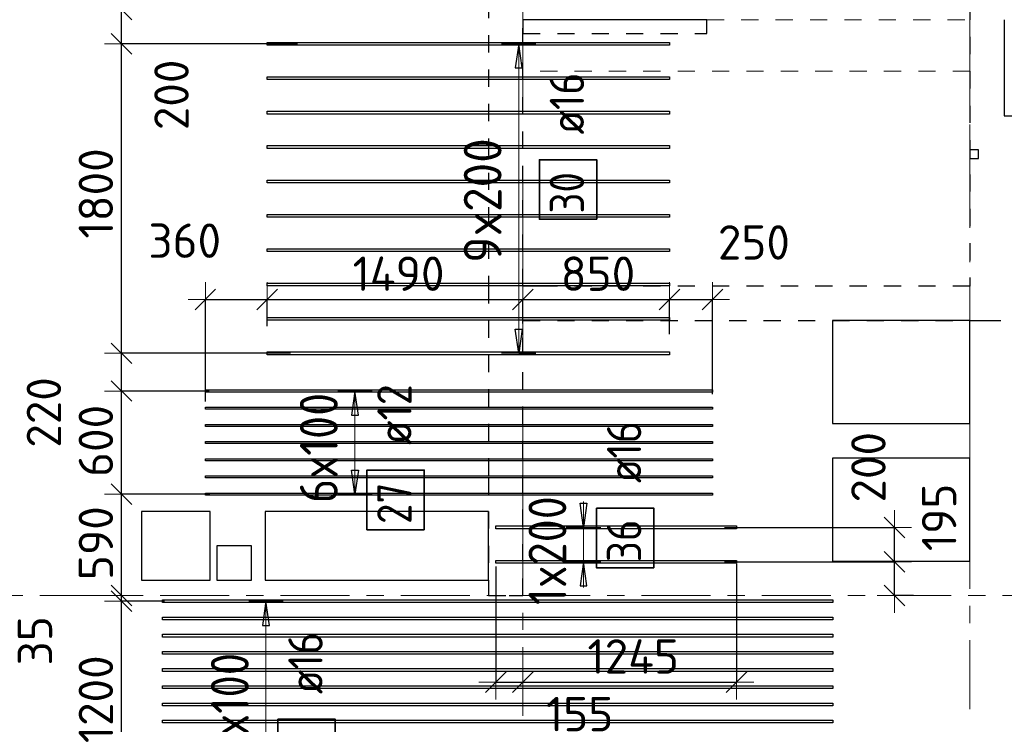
# Model space of a CAD drawing. Header units: metres. Extents: x -38 to 97, y -15 to 21.
# Tile 22 of 89: x 16.15 to 21.88, y 8.25 to 12.35. Entities that reach past the tile are written whole.
import ezdxf

# ---------------------------------------------------------------- set-up
doc = ezdxf.new("R2010")
doc.units = ezdxf.units.M
doc.header["$PDMODE"] = 65
for name, pattern in [('______11', [0.5, 0.4, -0.05, 0, -0.05]), ('______2', [0.0405, 0.03, -0.0105]), ('______3', [0.5, 0.4, -0.1]), ('______5', [1.1, 0.8, -0.1, 0.1, -0.1])]:
    doc.linetypes.add(name, pattern=pattern)
for name, color, linetype, lineweight in [('XR$2$Осевая линия (1)', 7, '______5', 13), ('XR$4$Балка (1)', 7, '______3', 13), ('XR$4$Перекрытие (1)', 7, 'Continuous', 35), ('XR$4$Размерная линия (1)', 7, 'Continuous', 13)]:
    doc.layers.add(name, color=color, linetype=linetype, lineweight=lineweight)
doc.layers.add('XR$4$Арм.стержн.Доп. Арм верхн.зоны Х', color=7, linetype='Continuous', lineweight=35, true_color=0x8c8cff)
doc.layers.add('XR$5$Стена_ бетон несущ.', color=7, linetype='Continuous', lineweight=70, true_color=0xb4b496)
doc.styles.add('ISOCPEUR', font='txt')
doc.dimstyles.new('DIMSTYLE_3', dxfattribs={"dimtxt": 0.2, "dimasz": 0.2, "dimexe": 0, "dimexo": 0, "dimgap": 0.1, "dimtad": 2, "dimdec": 0, "dimlfac": 1000, "dimrnd": 5, "dimzin": 12, "dimdsep": 46, "dimtxsty": 'ISOCPEUR', "dimblk1": 'ALL_ML_STRICH', "dimblk2": 'ALL_ML_STRICH', "dimsah": 1, "dimcen": 0, "dimclrd": 7, "dimclre": 256, "dimclrt": 7, "dimadec": 0, "dimazin": 0, "dimtfac": 1, "dimtdec": 0, "dimtix": 1, "dimtmove": 2, "dimatfit": 3, "dimfxl": 0, "dimtzin": 0, "dimlwd": 0, "dimlwe": -3, "dimarcsym": 0})
doc.dimstyles.new('DIMSTYLE_33', dxfattribs={"dimtxt": 0.2, "dimasz": 0.2, "dimexe": 0, "dimexo": 0, "dimgap": 0.1, "dimtad": 2, "dimdec": 0, "dimlfac": 1000, "dimrnd": 5, "dimzin": 12, "dimdsep": 46, "dimtxsty": 'ISOCPEUR', "dimblk1": 'ALL_ML_STRICH', "dimblk2": 'ALL_ML_STRICH', "dimsah": 1, "dimcen": 0, "dimclrd": 7, "dimclre": 256, "dimclrt": 7, "dimadec": 0, "dimazin": 0, "dimtfac": 1, "dimtdec": 0, "dimtix": 1, "dimtmove": 2, "dimatfit": 3, "dimfxl": 0, "dimtvp": 1.2, "dimtzin": 0, "dimlwd": 0, "dimlwe": -3, "dimarcsym": 0})
doc.dimstyles.new('DIMSTYLE_34', dxfattribs={"dimtxt": 0.2, "dimasz": 0.2, "dimexe": 0, "dimexo": 0, "dimgap": 0.1, "dimtad": 0, "dimdec": 0, "dimlfac": 1000, "dimrnd": 5, "dimzin": 12, "dimdsep": 46, "dimtxsty": 'ISOCPEUR', "dimblk1": 'ALL_ML_STRICH', "dimblk2": 'ALL_ML_STRICH', "dimsah": 1, "dimcen": 0, "dimclrd": 7, "dimclre": 256, "dimclrt": 7, "dimadec": 0, "dimazin": 0, "dimtfac": 1, "dimtdec": 0, "dimtix": 1, "dimtmove": 2, "dimatfit": 3, "dimfxl": 0, "dimtvp": 1.2, "dimtzin": 0, "dimlwd": 0, "dimlwe": -3, "dimarcsym": 0})

# ---------------------------------------------------------------- blocks, each defined once
blk = doc.blocks.new('ALL_ML_STRICH')
at = {"color": 0, "linetype": 'ByBlock', "lineweight": -2}
for p, q in [((-0.3, -0.3), (0.3, 0.3)), ((0, -0.5), (0, 0.5)), ((-1, 0), (0.5, 0))]:
    blk.add_line(p, q, dxfattribs=at)
blk = doc.blocks.new('*D313')
at = {"layer": 'DEFPOINTS', "color": 7, "linetype": 'Continuous', "lineweight": 13, "transparency": 33554687}
for p in [(20.2315, 9.1971), (21.2409, 9), (21.3318, 9)]:
    blk.add_point(p, dxfattribs=at)
at = {"layer": 'XR$4$Размерная линия (1)', "color": 9, "linetype": 'Continuous', "lineweight": -2, "true_color": 0xc7c7c7, "transparency": 33554687}
for p, q in [((20.2515, 9.1971), (21.2409, 9.1971)), ((21.3518, 9), (21.2409, 9))]:
    blk.add_line(p, q, dxfattribs=at)
at = {"layer": 'XR$4$Размерная линия (1)', "color": 7, "linetype": 'Continuous', "lineweight": -2, "transparency": 33554687}
blk.add_line((21.2409, 9), (21.2409, 9.1971), dxfattribs=at)
at = {"layer": 'XR$4$Размерная линия (1)', "color": 7, "linetype": 'Continuous', "lineweight": 13, "transparency": 33554687, "xscale": 0.2, "yscale": 0.2, "zscale": 0.2}
for p, rotation in [((21.2409, 9.1971), 90), ((21.2409, 9), 270)]:
    blk.add_blockref('ALL_ML_STRICH', p, dxfattribs=dict(at, rotation=rotation))
at = {"layer": 'XR$4$Размерная линия (1)', "color": 7, "linetype": 'Continuous', "lineweight": 13, "transparency": 33554687, "insert": (21.5008, 9.4551), "char_height": 0.2, "width": 0.6, "attachment_point": 5, "rotation": 90, "style": 'ISOCPEUR'}
blk.add_mtext('\\A1;{195}', dxfattribs=at)
blk = doc.blocks.new('*D314')
at = {"layer": 'DEFPOINTS', "color": 7, "linetype": 'Continuous', "lineweight": 13, "transparency": 33554687}
for p in [(20.2315, 9.3971), (20.2315, 9.1971), (21.2409, 9.1971)]:
    blk.add_point(p, dxfattribs=at)
at = {"layer": 'XR$4$Размерная линия (1)', "color": 9, "linetype": 'Continuous', "lineweight": -2, "true_color": 0xc7c7c7, "transparency": 33554687}
for p, q in [((20.2515, 9.3971), (21.2409, 9.3971)), ((20.2515, 9.1971), (21.2409, 9.1971))]:
    blk.add_line(p, q, dxfattribs=at)
at = {"layer": 'XR$4$Размерная линия (1)', "color": 7, "linetype": 'Continuous', "lineweight": -2, "transparency": 33554687}
blk.add_line((21.2409, 9.1971), (21.2409, 9.3971), dxfattribs=at)
at = {"layer": 'XR$4$Размерная линия (1)', "color": 7, "linetype": 'Continuous', "lineweight": 13, "transparency": 33554687, "xscale": 0.2, "yscale": 0.2, "zscale": 0.2}
for p, rotation in [((21.2409, 9.3971), 90), ((21.2409, 9.1971), 270)]:
    blk.add_blockref('ALL_ML_STRICH', p, dxfattribs=dict(at, rotation=rotation))
at = {"layer": 'XR$4$Размерная линия (1)', "color": 7, "linetype": 'Continuous', "lineweight": 13, "transparency": 33554687, "insert": (21.0897, 9.7466), "char_height": 0.2, "width": 0.6, "attachment_point": 5, "rotation": 90, "style": 'ISOCPEUR'}
blk.add_mtext('\\A1;{200}', dxfattribs=at)
blk = doc.blocks.new('*D317')
at = {"layer": 'DEFPOINTS', "color": 7, "linetype": 'Continuous', "lineweight": 13, "transparency": 33554687}
for p in [(17.2323, 10.7227), (17.5924, 10.5479), (17.2323, 10.1095)]:
    blk.add_point(p, dxfattribs=at)
at = {"layer": 'XR$4$Размерная линия (1)', "color": 9, "linetype": 'Continuous', "lineweight": -2, "true_color": 0xc7c7c7, "transparency": 33554687}
for p, q in [((17.2323, 10.1295), (17.2323, 10.7227)), ((17.5924, 10.5679), (17.5924, 10.7227))]:
    blk.add_line(p, q, dxfattribs=at)
at = {"layer": 'XR$4$Размерная линия (1)', "color": 7, "linetype": 'Continuous', "lineweight": -2, "transparency": 33554687}
blk.add_line((17.2323, 10.7227), (17.5924, 10.7227), dxfattribs=at)
at = {"layer": 'XR$4$Размерная линия (1)', "color": 7, "linetype": 'Continuous', "lineweight": 13, "transparency": 33554687, "xscale": 0.2, "yscale": 0.2, "zscale": 0.2, "rotation": 180}
blk.add_blockref('ALL_ML_STRICH', (17.2323, 10.7227), dxfattribs=at)
at = {"layer": 'XR$4$Размерная линия (1)', "color": 7, "linetype": 'Continuous', "lineweight": 13, "transparency": 33554687, "xscale": 0.2, "yscale": 0.2, "zscale": 0.2}
blk.add_blockref('ALL_ML_STRICH', (17.5924, 10.7227), dxfattribs=at)
at = {"layer": 'XR$4$Размерная линия (1)', "color": 7, "linetype": 'Continuous', "lineweight": 13, "transparency": 33554687, "insert": (17.1126, 11.0648), "char_height": 0.2, "width": 0.6, "attachment_point": 5, "style": 'ISOCPEUR'}
blk.add_mtext('\\A1;{360}', dxfattribs=at)
blk = doc.blocks.new('*D318')
at = {"layer": 'DEFPOINTS', "color": 7, "linetype": 'Continuous', "lineweight": 13, "transparency": 33554687}
for p in [(17.5924, 10.7227), (17.5924, 10.5479), (19.08, 10.5635)]:
    blk.add_point(p, dxfattribs=at)
at = {"layer": 'XR$4$Размерная линия (1)', "color": 9, "linetype": 'Continuous', "lineweight": -2, "true_color": 0xc7c7c7, "transparency": 33554687}
for p, q in [((17.5924, 10.5679), (17.5924, 10.7227)), ((19.08, 10.5835), (19.08, 10.7227))]:
    blk.add_line(p, q, dxfattribs=at)
at = {"layer": 'XR$4$Размерная линия (1)', "color": 7, "linetype": 'Continuous', "lineweight": -2, "transparency": 33554687}
blk.add_line((17.5924, 10.7227), (19.08, 10.7227), dxfattribs=at)
at = {"layer": 'XR$4$Размерная линия (1)', "color": 7, "linetype": 'Continuous', "lineweight": 13, "transparency": 33554687, "xscale": 0.2, "yscale": 0.2, "zscale": 0.2, "rotation": 180}
blk.add_blockref('ALL_ML_STRICH', (17.5924, 10.7227), dxfattribs=at)
at = {"layer": 'XR$4$Размерная линия (1)', "color": 7, "linetype": 'Continuous', "lineweight": 13, "transparency": 33554687, "xscale": 0.2, "yscale": 0.2, "zscale": 0.2}
blk.add_blockref('ALL_ML_STRICH', (19.08, 10.7227), dxfattribs=at)
at = {"layer": 'XR$4$Размерная линия (1)', "color": 7, "linetype": 'Continuous', "lineweight": 13, "transparency": 33554687, "insert": (18.3562, 10.8727), "char_height": 0.2, "width": 0.8, "attachment_point": 5, "style": 'ISOCPEUR'}
blk.add_mtext('\\A1;{1490}', dxfattribs=at)
blk = doc.blocks.new('*D319')
at = {"layer": 'DEFPOINTS', "color": 7, "linetype": 'Continuous', "lineweight": 13, "transparency": 33554687}
for p in [(19.08, 10.7227), (19.08, 10.5635), (19.9324, 10.5012)]:
    blk.add_point(p, dxfattribs=at)
at = {"layer": 'XR$4$Размерная линия (1)', "color": 9, "linetype": 'Continuous', "lineweight": -2, "true_color": 0xc7c7c7, "transparency": 33554687}
for p, q in [((19.08, 10.5835), (19.08, 10.7227)), ((19.9324, 10.5212), (19.9324, 10.7227))]:
    blk.add_line(p, q, dxfattribs=at)
at = {"layer": 'XR$4$Размерная линия (1)', "color": 7, "linetype": 'Continuous', "lineweight": -2, "transparency": 33554687}
blk.add_line((19.08, 10.7227), (19.9324, 10.7227), dxfattribs=at)
at = {"layer": 'XR$4$Размерная линия (1)', "color": 7, "linetype": 'Continuous', "lineweight": 13, "transparency": 33554687, "xscale": 0.2, "yscale": 0.2, "zscale": 0.2, "rotation": 180}
blk.add_blockref('ALL_ML_STRICH', (19.08, 10.7227), dxfattribs=at)
at = {"layer": 'XR$4$Размерная линия (1)', "color": 7, "linetype": 'Continuous', "lineweight": 13, "transparency": 33554687, "xscale": 0.2, "yscale": 0.2, "zscale": 0.2}
blk.add_blockref('ALL_ML_STRICH', (19.9324, 10.7227), dxfattribs=at)
at = {"layer": 'XR$4$Размерная линия (1)', "color": 7, "linetype": 'Continuous', "lineweight": 13, "transparency": 33554687, "insert": (19.5162, 10.8727), "char_height": 0.2, "width": 0.6, "attachment_point": 5, "style": 'ISOCPEUR'}
blk.add_mtext('\\A1;{850}', dxfattribs=at)
blk = doc.blocks.new('*D320')
at = {"layer": 'DEFPOINTS', "color": 7, "linetype": 'Continuous', "lineweight": 13, "transparency": 33554687}
for p in [(19.9324, 10.7227), (19.9324, 10.5012), (20.1823, 10.1522)]:
    blk.add_point(p, dxfattribs=at)
at = {"layer": 'XR$4$Размерная линия (1)', "color": 9, "linetype": 'Continuous', "lineweight": -2, "true_color": 0xc7c7c7, "transparency": 33554687}
for p, q in [((19.9324, 10.5212), (19.9324, 10.7227)), ((20.1823, 10.1722), (20.1823, 10.7227))]:
    blk.add_line(p, q, dxfattribs=at)
at = {"layer": 'XR$4$Размерная линия (1)', "color": 7, "linetype": 'Continuous', "lineweight": -2, "transparency": 33554687}
blk.add_line((19.9324, 10.7227), (20.1823, 10.7227), dxfattribs=at)
at = {"layer": 'XR$4$Размерная линия (1)', "color": 7, "linetype": 'Continuous', "lineweight": 13, "transparency": 33554687, "xscale": 0.2, "yscale": 0.2, "zscale": 0.2, "rotation": 180}
blk.add_blockref('ALL_ML_STRICH', (19.9324, 10.7227), dxfattribs=at)
at = {"layer": 'XR$4$Размерная линия (1)', "color": 7, "linetype": 'Continuous', "lineweight": 13, "transparency": 33554687, "xscale": 0.2, "yscale": 0.2, "zscale": 0.2}
blk.add_blockref('ALL_ML_STRICH', (20.1823, 10.7227), dxfattribs=at)
at = {"layer": 'XR$4$Размерная линия (1)', "color": 7, "linetype": 'Continuous', "lineweight": 13, "transparency": 33554687, "insert": (20.4234, 11.0546), "char_height": 0.2, "width": 0.6, "attachment_point": 5, "style": 'ISOCPEUR'}
blk.add_mtext('\\A1;{250}', dxfattribs=at)
blk = doc.blocks.new('*D321')
at = {"layer": 'DEFPOINTS', "color": 7, "linetype": 'Continuous', "lineweight": 13, "transparency": 33554687}
for p in [(18.9227, 9.1891), (18.9227, 8.496), (19.08, 8.522)]:
    blk.add_point(p, dxfattribs=at)
at = {"layer": 'XR$4$Размерная линия (1)', "color": 9, "linetype": 'Continuous', "lineweight": -2, "true_color": 0xc7c7c7, "transparency": 33554687}
for p, q in [((18.9227, 9.1691), (18.9227, 8.496)), ((19.08, 8.502), (19.08, 8.496))]:
    blk.add_line(p, q, dxfattribs=at)
at = {"layer": 'XR$4$Размерная линия (1)', "color": 7, "linetype": 'Continuous', "lineweight": -2, "transparency": 33554687}
blk.add_line((18.9227, 8.496), (19.08, 8.496), dxfattribs=at)
at = {"layer": 'XR$4$Размерная линия (1)', "color": 7, "linetype": 'Continuous', "lineweight": 13, "transparency": 33554687, "xscale": 0.2, "yscale": 0.2, "zscale": 0.2, "rotation": 180}
blk.add_blockref('ALL_ML_STRICH', (18.9227, 8.496), dxfattribs=at)
at = {"layer": 'XR$4$Размерная линия (1)', "color": 7, "linetype": 'Continuous', "lineweight": 13, "transparency": 33554687, "xscale": 0.2, "yscale": 0.2, "zscale": 0.2}
blk.add_blockref('ALL_ML_STRICH', (19.08, 8.496), dxfattribs=at)
at = {"layer": 'XR$4$Размерная линия (1)', "color": 7, "linetype": 'Continuous', "lineweight": 13, "transparency": 33554687, "insert": (19.4101, 8.3106), "char_height": 0.2, "width": 0.6, "attachment_point": 5, "style": 'ISOCPEUR'}
blk.add_mtext('\\A1;{155}', dxfattribs=at)
blk = doc.blocks.new('*D322')
at = {"layer": 'DEFPOINTS', "color": 7, "linetype": 'Continuous', "lineweight": 13, "transparency": 33554687}
for p in [(20.3227, 9.2051), (19.08, 8.522), (19.08, 8.496)]:
    blk.add_point(p, dxfattribs=at)
at = {"layer": 'XR$4$Размерная линия (1)', "color": 9, "linetype": 'Continuous', "lineweight": -2, "true_color": 0xc7c7c7, "transparency": 33554687}
for p, q in [((20.3227, 9.1851), (20.3227, 8.496)), ((19.08, 8.502), (19.08, 8.496))]:
    blk.add_line(p, q, dxfattribs=at)
at = {"layer": 'XR$4$Размерная линия (1)', "color": 7, "linetype": 'Continuous', "lineweight": -2, "transparency": 33554687}
blk.add_line((19.08, 8.496), (20.3227, 8.496), dxfattribs=at)
at = {"layer": 'XR$4$Размерная линия (1)', "color": 7, "linetype": 'Continuous', "lineweight": 13, "transparency": 33554687, "xscale": 0.2, "yscale": 0.2, "zscale": 0.2, "rotation": 180}
blk.add_blockref('ALL_ML_STRICH', (19.08, 8.496), dxfattribs=at)
at = {"layer": 'XR$4$Размерная линия (1)', "color": 7, "linetype": 'Continuous', "lineweight": 13, "transparency": 33554687, "xscale": 0.2, "yscale": 0.2, "zscale": 0.2}
blk.add_blockref('ALL_ML_STRICH', (20.3227, 8.496), dxfattribs=at)
at = {"layer": 'XR$4$Размерная линия (1)', "color": 7, "linetype": 'Continuous', "lineweight": 13, "transparency": 33554687, "insert": (19.7213, 8.646), "char_height": 0.2, "width": 0.8, "attachment_point": 5, "style": 'ISOCPEUR'}
blk.add_mtext('\\A1;{1245}', dxfattribs=at)
blk = doc.blocks.new('*D622')
at = {"layer": 'DEFPOINTS', "color": 7, "linetype": 'Continuous', "lineweight": 13, "transparency": 33554687}
for p in [(17.0152, 8.9671), (16.7454, 7.7671), (17.0378, 7.7671)]:
    blk.add_point(p, dxfattribs=at)
at = {"layer": 'XR$4$Размерная линия (1)', "color": 9, "linetype": 'Continuous', "lineweight": -2, "true_color": 0xc7c7c7, "transparency": 33554687}
for p, q in [((16.9952, 8.9671), (16.7454, 8.9671)), ((17.0178, 7.7671), (16.7454, 7.7671))]:
    blk.add_line(p, q, dxfattribs=at)
at = {"layer": 'XR$4$Размерная линия (1)', "color": 7, "linetype": 'Continuous', "lineweight": -2, "transparency": 33554687}
blk.add_line((16.7454, 7.7671), (16.7454, 8.9671), dxfattribs=at)
at = {"layer": 'XR$4$Размерная линия (1)', "color": 7, "linetype": 'Continuous', "lineweight": 13, "transparency": 33554687, "xscale": 0.2, "yscale": 0.2, "zscale": 0.2}
for p, rotation in [((16.7454, 8.9671), 90), ((16.7454, 7.7671), 270)]:
    blk.add_blockref('ALL_ML_STRICH', p, dxfattribs=dict(at, rotation=rotation))
at = {"layer": 'XR$4$Размерная линия (1)', "color": 7, "linetype": 'Continuous', "lineweight": 13, "transparency": 33554687, "insert": (16.5954, 8.3971), "char_height": 0.2, "width": 0.8, "attachment_point": 5, "rotation": 90, "style": 'ISOCPEUR'}
blk.add_mtext('\\A1;{1200}', dxfattribs=at)
blk = doc.blocks.new('*D623')
at = {"layer": 'DEFPOINTS', "color": 7, "linetype": 'Continuous', "lineweight": 13, "transparency": 33554687}
for p in [(16.7521, 9), (16.7454, 8.9671), (17.0152, 8.9671)]:
    blk.add_point(p, dxfattribs=at)
at = {"layer": 'XR$4$Размерная линия (1)', "color": 9, "linetype": 'Continuous', "lineweight": -2, "true_color": 0xc7c7c7, "transparency": 33554687}
for p, q in [((16.7454, 9), (16.7454, 9)), ((16.9952, 8.9671), (16.7454, 8.9671))]:
    blk.add_line(p, q, dxfattribs=at)
at = {"layer": 'XR$4$Размерная линия (1)', "color": 7, "linetype": 'Continuous', "lineweight": -2, "transparency": 33554687}
blk.add_line((16.7454, 8.9671), (16.7454, 9), dxfattribs=at)
at = {"layer": 'XR$4$Размерная линия (1)', "color": 7, "linetype": 'Continuous', "lineweight": 13, "transparency": 33554687, "xscale": 0.2, "yscale": 0.2, "zscale": 0.2}
for p, rotation in [((16.7454, 8.9671), 270), ((16.7454, 9), 90)]:
    blk.add_blockref('ALL_ML_STRICH', p, dxfattribs=dict(at, rotation=rotation))
at = {"layer": 'XR$4$Размерная линия (1)', "color": 7, "linetype": 'Continuous', "lineweight": 13, "transparency": 33554687, "insert": (16.2413, 8.7373), "char_height": 0.2, "width": 0.4, "attachment_point": 5, "rotation": 90, "style": 'ISOCPEUR'}
blk.add_mtext('\\A1;{35}', dxfattribs=at)
blk = doc.blocks.new('*D624')
at = {"layer": 'DEFPOINTS', "color": 7, "linetype": 'Continuous', "lineweight": 13, "transparency": 33554687}
for p in [(17.2786, 9.5902), (16.7454, 9), (16.7521, 9)]:
    blk.add_point(p, dxfattribs=at)
at = {"layer": 'XR$4$Размерная линия (1)', "color": 9, "linetype": 'Continuous', "lineweight": -2, "true_color": 0xc7c7c7, "transparency": 33554687}
for p, q in [((17.2586, 9.5902), (16.7454, 9.5902)), ((16.7454, 9), (16.7454, 9))]:
    blk.add_line(p, q, dxfattribs=at)
at = {"layer": 'XR$4$Размерная линия (1)', "color": 7, "linetype": 'Continuous', "lineweight": -2, "transparency": 33554687}
blk.add_line((16.7454, 9), (16.7454, 9.5902), dxfattribs=at)
at = {"layer": 'XR$4$Размерная линия (1)', "color": 7, "linetype": 'Continuous', "lineweight": 13, "transparency": 33554687, "xscale": 0.2, "yscale": 0.2, "zscale": 0.2}
for p, rotation in [((16.7454, 9.5902), 90), ((16.7454, 9), 270)]:
    blk.add_blockref('ALL_ML_STRICH', p, dxfattribs=dict(at, rotation=rotation))
at = {"layer": 'XR$4$Размерная линия (1)', "color": 7, "linetype": 'Continuous', "lineweight": 13, "transparency": 33554687, "insert": (16.5954, 9.3051), "char_height": 0.2, "width": 0.6, "attachment_point": 5, "rotation": 90, "style": 'ISOCPEUR'}
blk.add_mtext('\\A1;{590}', dxfattribs=at)
blk = doc.blocks.new('*D625')
at = {"layer": 'DEFPOINTS', "color": 7, "linetype": 'Continuous', "lineweight": 13, "transparency": 33554687}
for p in [(17.2749, 10.1902), (16.7454, 9.5902), (17.2786, 9.5902)]:
    blk.add_point(p, dxfattribs=at)
at = {"layer": 'XR$4$Размерная линия (1)', "color": 9, "linetype": 'Continuous', "lineweight": -2, "true_color": 0xc7c7c7, "transparency": 33554687}
for p, q in [((17.2549, 10.1902), (16.7454, 10.1902)), ((17.2586, 9.5902), (16.7454, 9.5902))]:
    blk.add_line(p, q, dxfattribs=at)
at = {"layer": 'XR$4$Размерная линия (1)', "color": 7, "linetype": 'Continuous', "lineweight": -2, "transparency": 33554687}
blk.add_line((16.7454, 9.5902), (16.7454, 10.1902), dxfattribs=at)
at = {"layer": 'XR$4$Размерная линия (1)', "color": 7, "linetype": 'Continuous', "lineweight": 13, "transparency": 33554687, "xscale": 0.2, "yscale": 0.2, "zscale": 0.2}
for p, rotation in [((16.7454, 10.1902), 90), ((16.7454, 9.5902), 270)]:
    blk.add_blockref('ALL_ML_STRICH', p, dxfattribs=dict(at, rotation=rotation))
at = {"layer": 'XR$4$Размерная линия (1)', "color": 7, "linetype": 'Continuous', "lineweight": 13, "transparency": 33554687, "insert": (16.5954, 9.9002), "char_height": 0.2, "width": 0.6, "attachment_point": 5, "rotation": 90, "style": 'ISOCPEUR'}
blk.add_mtext('\\A1;{600}', dxfattribs=at)
blk = doc.blocks.new('*D626')
at = {"layer": 'DEFPOINTS', "color": 7, "linetype": 'Continuous', "lineweight": 13, "transparency": 33554687}
for p in [(17.7477, 10.4095), (16.7454, 10.1902), (17.2749, 10.1902)]:
    blk.add_point(p, dxfattribs=at)
at = {"layer": 'XR$4$Размерная линия (1)', "color": 9, "linetype": 'Continuous', "lineweight": -2, "true_color": 0xc7c7c7, "transparency": 33554687}
for p, q in [((17.7277, 10.4095), (16.7454, 10.4095)), ((17.2549, 10.1902), (16.7454, 10.1902))]:
    blk.add_line(p, q, dxfattribs=at)
at = {"layer": 'XR$4$Размерная линия (1)', "color": 7, "linetype": 'Continuous', "lineweight": -2, "transparency": 33554687}
blk.add_line((16.7454, 10.1902), (16.7454, 10.4095), dxfattribs=at)
at = {"layer": 'XR$4$Размерная линия (1)', "color": 7, "linetype": 'Continuous', "lineweight": 13, "transparency": 33554687, "xscale": 0.2, "yscale": 0.2, "zscale": 0.2}
for p, rotation in [((16.7454, 10.4095), 90), ((16.7454, 10.1902), 270)]:
    blk.add_blockref('ALL_ML_STRICH', p, dxfattribs=dict(at, rotation=rotation))
at = {"layer": 'XR$4$Размерная линия (1)', "color": 7, "linetype": 'Continuous', "lineweight": 13, "transparency": 33554687, "insert": (16.293, 10.0655), "char_height": 0.2, "width": 0.6, "attachment_point": 5, "rotation": 90, "style": 'ISOCPEUR'}
blk.add_mtext('\\A1;{220}', dxfattribs=at)
blk = doc.blocks.new('*D627')
at = {"layer": 'DEFPOINTS', "color": 7, "linetype": 'Continuous', "lineweight": 13, "transparency": 33554687}
for p in [(17.7883, 12.2095), (16.7454, 10.4095), (17.7477, 10.4095)]:
    blk.add_point(p, dxfattribs=at)
at = {"layer": 'XR$4$Размерная линия (1)', "color": 9, "linetype": 'Continuous', "lineweight": -2, "true_color": 0xc7c7c7, "transparency": 33554687}
for p, q in [((17.7683, 12.2095), (16.7454, 12.2095)), ((17.7277, 10.4095), (16.7454, 10.4095))]:
    blk.add_line(p, q, dxfattribs=at)
at = {"layer": 'XR$4$Размерная линия (1)', "color": 7, "linetype": 'Continuous', "lineweight": -2, "transparency": 33554687}
blk.add_line((16.7454, 10.4095), (16.7454, 12.2095), dxfattribs=at)
at = {"layer": 'XR$4$Размерная линия (1)', "color": 7, "linetype": 'Continuous', "lineweight": 13, "transparency": 33554687, "xscale": 0.2, "yscale": 0.2, "zscale": 0.2}
for p, rotation in [((16.7454, 12.2095), 90), ((16.7454, 10.4095), 270)]:
    blk.add_blockref('ALL_ML_STRICH', p, dxfattribs=dict(at, rotation=rotation))
at = {"layer": 'XR$4$Размерная линия (1)', "color": 7, "linetype": 'Continuous', "lineweight": 13, "transparency": 33554687, "insert": (16.5954, 11.3395), "char_height": 0.2, "width": 0.8, "attachment_point": 5, "rotation": 90, "style": 'ISOCPEUR'}
blk.add_mtext('\\A1;{1800}', dxfattribs=at)
blk = doc.blocks.new('*D628')
at = {"layer": 'DEFPOINTS', "color": 7, "linetype": 'Continuous', "lineweight": 13, "transparency": 33554687}
for p in [(17.6875, 12.4095), (16.7454, 12.2095), (17.7883, 12.2095)]:
    blk.add_point(p, dxfattribs=at)
at = {"layer": 'XR$4$Размерная линия (1)', "color": 9, "linetype": 'Continuous', "lineweight": -2, "true_color": 0xc7c7c7, "transparency": 33554687}
for p, q in [((17.6675, 12.4095), (16.7454, 12.4095)), ((17.7683, 12.2095), (16.7454, 12.2095))]:
    blk.add_line(p, q, dxfattribs=at)
at = {"layer": 'XR$4$Размерная линия (1)', "color": 7, "linetype": 'Continuous', "lineweight": -2, "transparency": 33554687}
blk.add_line((16.7454, 12.2095), (16.7454, 12.4095), dxfattribs=at)
at = {"layer": 'XR$4$Размерная линия (1)', "color": 7, "linetype": 'Continuous', "lineweight": 13, "transparency": 33554687, "xscale": 0.2, "yscale": 0.2, "zscale": 0.2}
for p, rotation in [((16.7454, 12.4095), 90), ((16.7454, 12.2095), 270)]:
    blk.add_blockref('ALL_ML_STRICH', p, dxfattribs=dict(at, rotation=rotation))
at = {"layer": 'XR$4$Размерная линия (1)', "color": 7, "linetype": 'Continuous', "lineweight": 13, "transparency": 33554687, "insert": (17.0355, 11.9128), "char_height": 0.2, "width": 0.6, "attachment_point": 5, "rotation": 90, "style": 'ISOCPEUR'}
blk.add_mtext('\\A1;{200}', dxfattribs=at)
blk = doc.blocks.new('*D629')
at = {"layer": 'DEFPOINTS', "color": 7, "linetype": 'Continuous', "lineweight": 13, "transparency": 33554687}
for p in [(17.3179, 12.8), (16.7454, 12.4095), (17.6875, 12.4095)]:
    blk.add_point(p, dxfattribs=at)
at = {"layer": 'XR$4$Размерная линия (1)', "color": 9, "linetype": 'Continuous', "lineweight": -2, "true_color": 0xc7c7c7, "transparency": 33554687}
for p, q in [((17.2979, 12.8), (16.7454, 12.8)), ((17.6675, 12.4095), (16.7454, 12.4095))]:
    blk.add_line(p, q, dxfattribs=at)
at = {"layer": 'XR$4$Размерная линия (1)', "color": 7, "linetype": 'Continuous', "lineweight": -2, "transparency": 33554687}
blk.add_line((16.7454, 12.4095), (16.7454, 12.8), dxfattribs=at)
at = {"layer": 'XR$4$Размерная линия (1)', "color": 7, "linetype": 'Continuous', "lineweight": 13, "transparency": 33554687, "xscale": 0.2, "yscale": 0.2, "zscale": 0.2}
for p, rotation in [((16.7454, 12.8), 90), ((16.7454, 12.4095), 270)]:
    blk.add_blockref('ALL_ML_STRICH', p, dxfattribs=dict(at, rotation=rotation))
at = {"layer": 'XR$4$Размерная линия (1)', "color": 7, "linetype": 'Continuous', "lineweight": 13, "transparency": 33554687, "insert": (16.9985, 13.0957), "char_height": 0.2, "width": 0.6, "attachment_point": 5, "rotation": 90, "style": 'ISOCPEUR'}
blk.add_mtext('\\A1;{390}', dxfattribs=at)

msp = doc.modelspace()

# ---------------------------------------------------------------- linework, layer by layer
at = {"layer": 'XR$2$Осевая линия (1)', "color": 253, "linetype": '______11', "lineweight": 13, "true_color": 0xa0a0a0, "transparency": 33554687}
for p, q in [((19.08, 7.6), (19.08, 19.78)), ((21.68, 8.34), (21.68, 19.78)), ((-2.63, 9), (62.6, 9))]:
    msp.add_line(p, q, dxfattribs=at)
at = {"layer": 'XR$4$Арм.стержн.Доп. Арм верхн.зоны Х', "color": 253, "linetype": 'Continuous', "lineweight": -3, "true_color": 0xa0a0a0, "transparency": 33554687}
for p, q in [((19.0555, 12.2095), (18.9555, 12.2095)), ((19.0555, 12.2095), (19.1555, 12.2095)), ((19.0555, 10.4095), (18.9555, 10.4095)), ((19.0555, 10.4095), (19.1555, 10.4095)), ((18.1023, 10.1902), (18.0023, 10.1902)), ((18.1023, 10.1902), (18.2023, 10.1902)), ((18.1023, 9.5902), (18.0023, 9.5902)), ((18.1023, 9.5902), (18.2023, 9.5902)), ((19.4322, 9.3971), (19.3322, 9.3971)), ((19.4322, 9.3971), (19.5322, 9.3971)), ((19.4322, 9.1971), (19.3322, 9.1971)), ((19.4322, 9.1971), (19.5322, 9.1971)), ((17.5847, 8.9671), (17.4847, 8.9671)), ((17.5847, 8.9671), (17.6847, 8.9671))]:
    msp.add_line(p, q, dxfattribs=at)
at = {"layer": 'XR$4$Арм.стержн.Доп. Арм верхн.зоны Х', "color": 7, "linetype": 'Continuous', "lineweight": 25, "transparency": 33554687}
for p, q in [((19.0555, 12.2095), (19.0355, 12.0695)), ((19.0755, 12.0695), (19.0555, 12.2095)), ((19.0355, 12.0695), (19.0755, 12.0695)), ((19.0555, 10.4095), (19.0355, 10.5495)), ((19.0355, 10.5495), (19.0755, 10.5495)), ((19.0755, 10.5495), (19.0555, 10.4095)), ((18.1023, 10.1902), (18.0823, 10.0502)), ((18.1223, 10.0502), (18.1023, 10.1902)), ((18.0823, 10.0502), (18.1223, 10.0502)), ((18.1023, 9.5902), (18.0823, 9.7302)), ((18.0823, 9.7302), (18.1223, 9.7302)), ((18.1223, 9.7302), (18.1023, 9.5902)), ((19.4322, 9.3971), (19.4122, 9.5371)), ((19.4122, 9.5371), (19.4522, 9.5371)), ((19.4522, 9.5371), (19.4322, 9.3971)), ((19.4322, 9.1971), (19.4122, 9.0571)), ((19.4522, 9.0571), (19.4322, 9.1971)), ((19.4122, 9.0571), (19.4522, 9.0571)), ((17.5847, 8.9671), (17.5647, 8.8271)), ((17.6047, 8.8271), (17.5847, 8.9671)), ((17.5647, 8.8271), (17.6047, 8.8271))]:
    msp.add_line(p, q, dxfattribs=at)
at = {"layer": 'XR$4$Арм.стержн.Доп. Арм верхн.зоны Х', "color": 7, "linetype": 'Continuous', "lineweight": 13, "transparency": 33554687}
for p, q in [((19.0555, 12.2095), (19.0555, 12.2095)), ((19.0555, 10.4095), (19.0555, 12.2095)), ((19.0555, 10.4095), (19.0555, 10.4095)), ((18.1023, 10.1902), (18.1023, 10.1902)), ((18.1023, 9.5902), (18.1023, 10.1902)), ((18.1023, 9.5902), (18.1023, 9.5902)), ((19.4322, 9.3971), (19.4322, 9.5471)), ((19.4322, 9.1971), (19.4322, 9.3971)), ((19.4322, 9.1971), (19.4322, 9.0471)), ((17.5847, 8.9671), (17.5847, 8.9671)), ((17.5847, 7.7671), (17.5847, 8.9671))]:
    msp.add_line(p, q, dxfattribs=at)
at = {"layer": 'XR$4$Арм.стержн.Доп. Арм верхн.зоны Х', "color": 7, "linetype": 'Continuous', "lineweight": 25, "transparency": 33554687}
for points in [[(19.9324, 12.2015), (17.5924, 12.2015), (17.5924, 12.2175), (19.9324, 12.2175), (19.9324, 12.2015)], [(19.9324, 12.0015), (17.5924, 12.0015), (17.5924, 12.0175), (19.9324, 12.0175), (19.9324, 12.0015)], [(19.9324, 11.8015), (17.5924, 11.8015), (17.5924, 11.8175), (19.9324, 11.8175), (19.9324, 11.8015)], [(19.9324, 11.6015), (17.5924, 11.6015), (17.5924, 11.6175), (19.9324, 11.6175), (19.9324, 11.6015)], [(19.9324, 11.4015), (17.5924, 11.4015), (17.5924, 11.4175), (19.9324, 11.4175), (19.9324, 11.4015)], [(19.9324, 11.2015), (17.5924, 11.2015), (17.5924, 11.2175), (19.9324, 11.2175), (19.9324, 11.2015)], [(19.9324, 11.0015), (17.5924, 11.0015), (17.5924, 11.0175), (19.9324, 11.0175), (19.9324, 11.0015)], [(19.9324, 10.8015), (17.5924, 10.8015), (17.5924, 10.8175), (19.9324, 10.8175), (19.9324, 10.8015)], [(19.9324, 10.6015), (17.5924, 10.6015), (17.5924, 10.6175), (19.9324, 10.6175), (19.9324, 10.6015)], [(19.9324, 10.4015), (17.5924, 10.4015), (17.5924, 10.4175), (19.9324, 10.4175), (19.9324, 10.4015)], [(18.9227, 9.4051), (20.3227, 9.4051), (20.3227, 9.3891), (18.9227, 9.3891), (18.9227, 9.4051)], [(18.9227, 9.2051), (20.3227, 9.2051), (20.3227, 9.1891), (18.9227, 9.1891), (18.9227, 9.2051)], [(20.8834, 8.9591), (16.9834, 8.9591), (16.9834, 8.9751), (20.8834, 8.9751), (20.8834, 8.9591)], [(20.8834, 8.8591), (16.9834, 8.8591), (16.9834, 8.8751), (20.8834, 8.8751), (20.8834, 8.8591)], [(20.8834, 8.7591), (16.9834, 8.7591), (16.9834, 8.7751), (20.8834, 8.7751), (20.8834, 8.7591)], [(20.8834, 8.6591), (16.9834, 8.6591), (16.9834, 8.6751), (20.8834, 8.6751), (20.8834, 8.6591)], [(20.8834, 8.5591), (16.9834, 8.5591), (16.9834, 8.5751), (20.8834, 8.5751), (20.8834, 8.5591)], [(20.8834, 8.4591), (16.9834, 8.4591), (16.9834, 8.4751), (20.8834, 8.4751), (20.8834, 8.4591)], [(20.8834, 8.3591), (16.9834, 8.3591), (16.9834, 8.3751), (20.8834, 8.3751), (20.8834, 8.3591)], [(20.8834, 8.2591), (16.9834, 8.2591), (16.9834, 8.2751), (20.8834, 8.2751), (20.8834, 8.2591)]]:
    msp.add_lwpolyline(points, dxfattribs=at)
at = {"layer": 'XR$4$Арм.стержн.Доп. Арм верхн.зоны Х', "color": 7, "linetype": 'Continuous', "lineweight": 35, "transparency": 33554687}
for points in [[(19.5089, 11.1891), (19.5089, 11.5358), (19.1755, 11.5358), (19.1755, 11.1891), (19.5089, 11.1891)], [(18.5056, 9.3833), (18.5056, 9.7299), (18.1723, 9.7299), (18.1723, 9.3833), (18.5056, 9.3833)], [(19.8415, 9.1616), (19.8415, 9.5083), (19.5082, 9.5083), (19.5082, 9.1616), (19.8415, 9.1616)], [(17.988, 7.9337), (17.988, 8.2804), (17.6547, 8.2804), (17.6547, 7.9337), (17.988, 7.9337)]]:
    msp.add_lwpolyline(points, dxfattribs=at)
at = {"layer": 'XR$4$Арм.стержн.Доп. Арм верхн.зоны Х', "color": 34, "linetype": 'Continuous', "lineweight": 25, "transparency": 33554687}
for points in [[(20.1823, 10.1842), (17.2323, 10.1842), (17.2323, 10.1962), (20.1823, 10.1962), (20.1823, 10.1842)], [(20.1823, 10.0842), (17.2323, 10.0842), (17.2323, 10.0962), (20.1823, 10.0962), (20.1823, 10.0842)], [(20.1823, 9.9842), (17.2323, 9.9842), (17.2323, 9.9962), (20.1823, 9.9962), (20.1823, 9.9842)], [(20.1823, 9.8842), (17.2323, 9.8842), (17.2323, 9.8962), (20.1823, 9.8962), (20.1823, 9.8842)], [(20.1823, 9.7842), (17.2323, 9.7842), (17.2323, 9.7962), (20.1823, 9.7962), (20.1823, 9.7842)], [(20.1823, 9.6842), (17.2323, 9.6842), (17.2323, 9.6962), (20.1823, 9.6962), (20.1823, 9.6842)], [(20.1823, 9.5842), (17.2323, 9.5842), (17.2323, 9.5962), (20.1823, 9.5962), (20.1823, 9.5842)]]:
    msp.add_lwpolyline(points, dxfattribs=at)
at = {"layer": 'XR$4$Балка (1)', "color": 7, "linetype": '______2', "lineweight": 25, "transparency": 33554687}
for p, q in [((20.1499, 12.2702), (20.1499, 12.3502)), ((19.0799, 12.2702), (20.1499, 12.2702))]:
    msp.add_line(p, q, dxfattribs=at)
at = {"layer": 'XR$4$Перекрытие (1)', "color": 7, "linetype": 'Continuous', "lineweight": 25, "transparency": 33554687}
for p, q in [((19.0799, 12.3502), (19.0799, 12.2702)), ((20.1499, 12.3502), (19.0799, 12.3502)), ((21.88, 12.3503), (21.88, 11.7903)), ((21.88, 11.7903), (23.6503, 11.7903)), ((21.68, 11.5937), (21.68, 11.5437)), ((21.73, 11.5937), (21.68, 11.5937)), ((21.73, 11.5437), (21.73, 11.5937)), ((21.68, 11.5437), (21.73, 11.5437)), ((20.88, 10.6003), (20.88, 10.0003)), ((21.68, 10.6003), (20.88, 10.6003)), ((21.68, 10.0003), (21.68, 10.6003)), ((20.88, 10.0003), (21.68, 10.0003)), ((20.88, 9.8003), (20.88, 9.2003)), ((21.68, 9.8003), (20.88, 9.8003)), ((21.68, 9.2003), (21.68, 9.8003)), ((16.86, 9.4902), (16.86, 9.0902)), ((17.26, 9.4902), (16.86, 9.4902)), ((17.26, 9.0902), (17.26, 9.4902)), ((17.58, 9.4902), (17.58, 9.0902)), ((18.88, 9.4902), (17.58, 9.4902)), ((18.88, 9.0902), (18.88, 9.4902)), ((17.3, 9.2902), (17.3, 9.0902)), ((17.5, 9.2902), (17.3, 9.2902)), ((17.5, 9.0902), (17.5, 9.2902)), ((20.88, 9.2003), (21.68, 9.2003)), ((16.86, 9.0902), (17.26, 9.0902)), ((17.3, 9.0902), (17.5, 9.0902)), ((17.58, 9.0902), (18.88, 9.0902))]:
    msp.add_line(p, q, dxfattribs=at)
at = {"layer": 'XR$4$Перекрытие (1)', "color": 7, "linetype": '______2', "lineweight": 18, "transparency": 33554687}
for p, q in [((20.1499, 12.3502), (21.6799, 12.3502)), ((21.6799, 12.3502), (21.6799, 12.0502)), ((19.0799, 12.0502), (19.0799, 12.2702)), ((21.6799, 12.0502), (19.0799, 12.0502))]:
    msp.add_line(p, q, dxfattribs=at)
at = {"layer": 'XR$5$Стена_ бетон несущ.', "color": 253, "linetype": '______2', "lineweight": -3, "true_color": 0xa0a0a0, "transparency": 33554687}
for p, q in [((21.68, 16.45), (21.68, 10.8)), ((19.08, 10.8), (19.08, 15.05)), ((18.88, 14.06), (18.88, 10.8)), ((18.88, 10.8), (18.88, 9.69)), ((19.18, 10.8), (19.08, 10.8)), ((21.68, 10.8), (19.18, 10.8)), ((19.08, 10.6), (21.76, 10.6)), ((19.08, 9), (19.08, 10.6)), ((21.76, 10.6), (21.88, 10.6)), ((18.88, 9.69), (18.88, 9.49)), ((18.88, 9.49), (18.88, 9.08)), ((18.88, 9.08), (18.88, 9)), ((18.88, 9), (18.88, 9)), ((18.88, 9), (19, 9)), ((19, 9), (19.08, 9))]:
    msp.add_line(p, q, dxfattribs=at)

# ---------------------------------------------------------------- texts
at = {"layer": 'XR$4$Арм.стержн.Доп. Арм верхн.зоны Х', "color": 7, "linetype": 'Continuous', "lineweight": 25, "transparency": 33554687, "char_height": 0.2, "attachment_point": 7, "rotation": 90, "style": 'ISOCPEUR'}
for s, insert, width in [('\\W0.89; ø16 ', (19.4355, 11.5691), 0.749105), ('\\W0.87;30', (19.4355, 11.2224), 0.367208), ('\\W0.89; ø12 ', (18.4323, 9.7633), 0.749105), ('\\W0.89; ø16 ', (19.7682, 9.5416), 0.749105), ('\\W0.87;27', (18.4323, 9.4166), 0.367208), ('\\W0.87;36', (19.7682, 9.1949), 0.367208), ('\\W0.89; ø16 ', (17.9147, 8.3137), 0.749105)]:
    msp.add_mtext(s, dxfattribs=dict(at, insert=insert, width=width))
at = {"layer": 'XR$4$Арм.стержн.Доп. Арм верхн.зоны Х', "color": 7, "linetype": 'Continuous', "lineweight": 13, "transparency": 33554687, "char_height": 0.22, "attachment_point": 7, "rotation": 90, "style": 'ISOCPEUR'}
for s, insert, width in [('\\W0.95;9x200', (18.9555, 10.9355), 0.873359), ('\\W0.89;6x100', (18.0023, 9.5382), 0.823552), ('\\W0.89;1x200', (19.3322, 8.9451), 0.823552), ('\\W0.86;12x100', (17.4847, 7.9601), 0.930455)]:
    msp.add_mtext(s, dxfattribs=dict(at, insert=insert, width=width))

# ---------------------------------------------------------------- dimensions: what is measured, and where the dimension line sits
at = {"layer": 'XR$4$Размерная линия (1)', "color": 7, "linetype": 'Continuous', "lineweight": 13, "transparency": 33554687}
for base, p1, p2, dimstyle, picture, middle in [((16.74541, 12.8), (17.66745, 12.40952), (17.29791, 12.8), 'DIMSTYLE_34', '*D629', (16.99851, 13.09572)), ((16.7454, 12.4095), (17.7683, 12.2095), (17.6675, 12.4095), 'DIMSTYLE_34', '*D628', (17.0355, 11.9128)), ((16.7454, 12.2095), (17.7277, 10.4095), (17.7683, 12.2095), 'DIMSTYLE_3', '*D627', (16.5954, 11.3395)), ((16.7454, 10.4095), (17.2549, 10.1902), (17.7277, 10.4095), 'DIMSTYLE_33', '*D626', (16.293, 10.0655)), ((16.7454, 10.1902), (17.2586, 9.5902), (17.2549, 10.1902), 'DIMSTYLE_3', '*D625', (16.5954, 9.9002)), ((21.2409, 9.3971), (20.2515, 9.1971), (20.2515, 9.3971), 'DIMSTYLE_33', '*D314', (21.0897, 9.7466)), ((21.2409, 9.1971), (21.3518, 9), (20.2515, 9.1971), 'DIMSTYLE_34', '*D313', (21.5008, 9.4551)), ((16.7454, 9.5902), (16.7454, 9), (17.2586, 9.5902), 'DIMSTYLE_3', '*D624', (16.5954, 9.3051)), ((16.7454, 9), (16.9952, 8.9671), (16.7454, 9), 'DIMSTYLE_33', '*D623', (16.2413, 8.7373)), ((16.7454, 8.9671), (17.0178, 7.7671), (16.9952, 8.9671), 'DIMSTYLE_3', '*D622', (16.5954, 8.3971))]:
    dim = msp.add_linear_dim(base=base, p1=p1, p2=p2, angle=90, dimstyle=dimstyle, override={"dimpost": '<>', "dimclrd": 7, "dimclre": 9, "dimclrt": 7, "dimlwd": 0, "dimlwe": 65533}, dxfattribs=at)
    dim.commit()
    dim.dimension.update_dxf_attribs({"geometry": picture, "text_midpoint": middle, "dimtype": 160})
for base, p1, p2, dimstyle, picture, middle in [((17.5924, 10.7227), (17.2323, 10.1295), (17.5924, 10.5679), 'DIMSTYLE_33', '*D317', (17.1126, 11.0648)), ((20.1823, 10.7227), (19.9324, 10.5212), (20.1823, 10.1722), 'DIMSTYLE_33', '*D320', (20.4234, 11.0546)), ((19.08, 10.7227), (17.5924, 10.5679), (19.08, 10.5835), 'DIMSTYLE_3', '*D318', (18.3562, 10.8727)), ((19.9324, 10.7227), (19.08, 10.5835), (19.9324, 10.5212), 'DIMSTYLE_3', '*D319', (19.5162, 10.8727)), ((19.08, 8.496), (18.9227, 9.1691), (19.08, 8.502), 'DIMSTYLE_34', '*D321', (19.4101, 8.3106)), ((20.3227, 8.496), (19.08, 8.502), (20.3227, 9.1851), 'DIMSTYLE_3', '*D322', (19.7213, 8.646))]:
    dim = msp.add_linear_dim(base=base, p1=p1, p2=p2, dimstyle=dimstyle, override={"dimpost": '<>', "dimclrd": 7, "dimclre": 9, "dimclrt": 7, "dimlwd": 0, "dimlwe": 65533}, dxfattribs=at)
    dim.commit()
    dim.dimension.update_dxf_attribs({"geometry": picture, "text_midpoint": middle, "dimtype": 160})

doc.saveas('drawing.dxf')
